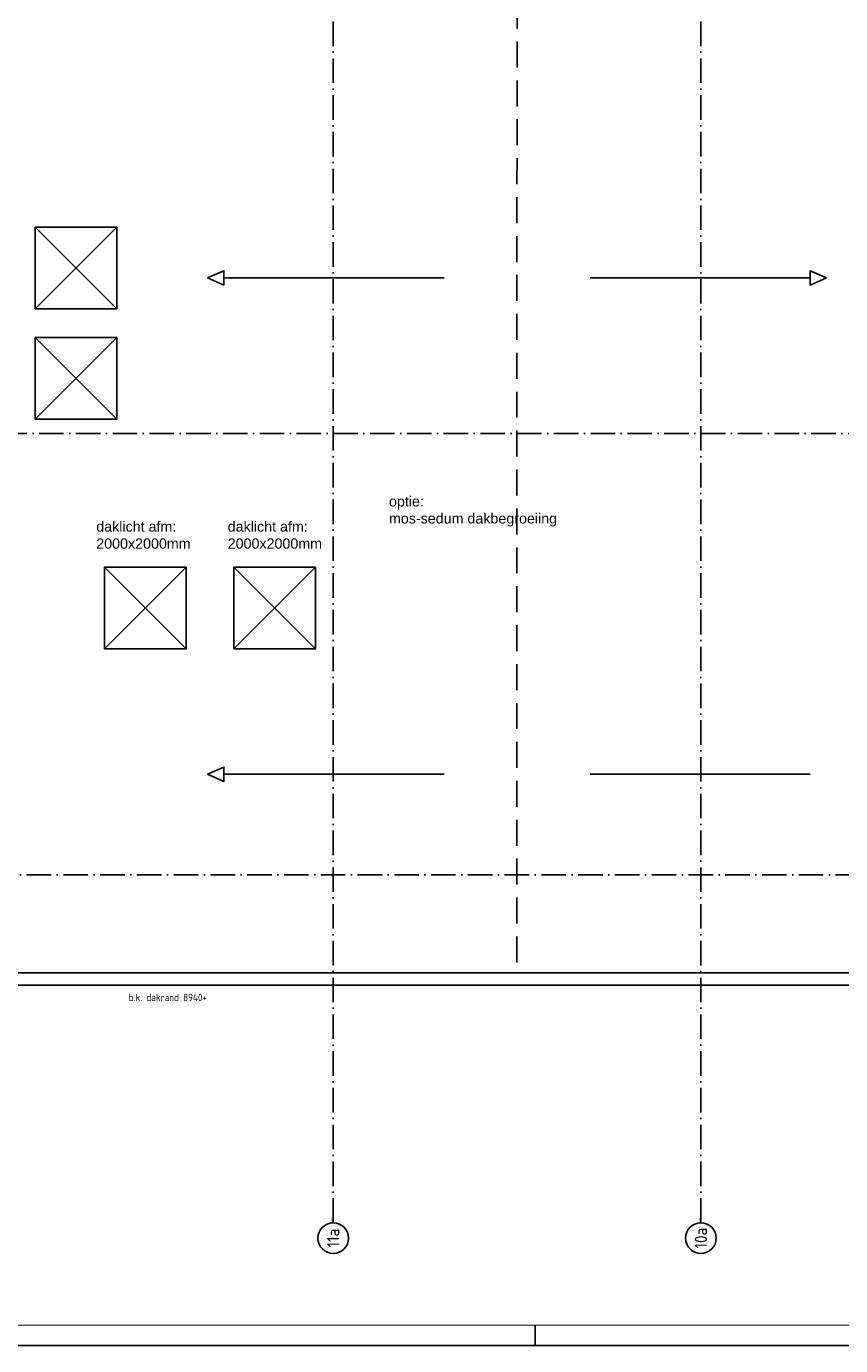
# Model space of a CAD drawing. Header units: millimetres. Extents: x 92017 to 243086, y 190 to 84290.
# Tile 5 of 19: x 145178 to 165110, y 190 to 32483. Entities that reach past the tile are written whole.
import ezdxf
from ezdxf.enums import TextEntityAlignment as Align

# ---------------------------------------------------------------- set-up
doc = ezdxf.new("R2010")
doc.units = ezdxf.units.MM
doc.header["$LTSCALE"] = 100
doc.linetypes.add('DASHDOT', pattern=[9, 6, -1.5, 0, -1.5])
doc.linetypes.add('HIDDEN', pattern=[9.525, 6.35, -3.175])
doc.layers.get('0').update_dxf_attribs({"linetype": 'CONTINUOUS'})
for name, color, linetype in [('AB$1A---_ATTRIB035', 3, 'CONTINUOUS'), ('AL$1A---_ALGEMEEN', 8, 'CONTINUOUS'), ('AT$1A---_TEKST018', 1, 'CONTINUOUS'), ('AT$1A---_TEKST025', 2, 'CONTINUOUS'), ('LIJN025', 10, 'CONTINUOUS'), ('LIJN050', 90, 'CONTINUOUS'), ('TEKST25', 10, 'CONTINUOUS'), ('TEKST35', 50, 'CONTINUOUS'), ('TEKST50', 90, 'CONTINUOUS')]:
    doc.layers.add(name, color=color, linetype=linetype)
doc.styles.add('ISO', font='ISO.SHX')
doc.styles.add('ROMAND', font='romand')
doc.styles.get("Standard").update_dxf_attribs({"font": 'iso.shx'})

# ---------------------------------------------------------------- blocks, each defined once
blk = doc.blocks.new('A0-GE')
at = {"layer": 'LIJN025'}
blk.add_line((645.5, 0), (645.5, 5), dxfattribs=at)
blk.add_lwpolyline([(1500, 841), (1500, 0), (311, 0), (311, 841)], close=True, dxfattribs=at)
at = {"layer": 'LIJN050', "const_width": 0.2}
blk.add_lwpolyline([(1495, 836), (336, 836), (336, 5), (1495, 5)], close=True, dxfattribs=at)
at = {"layer": 'TEKST25', "style": 'ROMAND', "width": 2.899115}
blk.add_attdef('STATUS', text='', height=2.5, dxfattribs=at).set_placement((1454, 71.5), (1493, 71.5), align=Align.FIT)
at = {"layer": 'TEKST25', "style": 'ISO'}
for tag, p in [('E', (1455.25, 66)), ('NAAM-E', (1466.75, 66)), ('DATUM-E', (1485, 66)), ('D', (1455.25, 61)), ('NAAM-D', (1466.75, 61)), ('DATUM-D', (1485, 61)), ('C', (1455.25, 56)), ('NAAM-C', (1466.75, 56)), ('DATUM-C', (1485, 56)), ('B', (1455.25, 51)), ('NAAM-B', (1466.75, 51)), ('DATUM-B', (1485, 51)), ('A', (1455.25, 46)), ('NAAM-A', (1466.75, 46)), ('DATUM-A', (1485, 46))]:
    blk.add_attdef(tag, text='', height=2.5, dxfattribs=at).set_placement(p, align=Align.CENTER)
for tag, p in [('SCHAAL', (1368, 36.25)), ('GETEKEND', (1398.25, 36.25)), ('GECONTOL.', (1433, 36.25)), ('DATUM', (1332.75, 36.25)), ('FORMAAT', (1463.25, 28.25))]:
    blk.add_attdef(tag, p, '', height=2.5, dxfattribs=at)
at = {"layer": 'TEKST35', "style": 'ISO'}
for tag, p in [('PROJECT', (1334.5, 72.5)), ('PLAATS', (1334.5, 63.5)), ('INSTALLATIE-REGEL1', (1334.5, 52.5)), ('INSTALLATIE-REGEL2', (1334.5, 43.5))]:
    blk.add_attdef(tag, p, '', height=4, dxfattribs=at)
blk.add_attdef('PROJ.NR.', text='', height=4, dxfattribs=at).set_placement((1481, 23), align=Align.CENTER)
at = {"layer": 'TEKST50', "style": 'ISO'}
blk.add_attdef('FILE-NAAM', text='', height=5, dxfattribs=at).set_placement((1473.5, 7.5), align=Align.CENTER)
blk = doc.blocks.new('1011')
at = {"layer": 'AL$1A---_ALGEMEEN', "color": 0, "linetype": 'Continuous'}
blk.add_circle((-750, 0), 750, dxfattribs=at)
blk.add_attdef('STR-NAAM', text='', height=600, rotation=360, dxfattribs=at).set_placement((-750, 0), align=Align.MIDDLE)
at = {"layer": 'AT$1A---_TEKST018', "linetype": 'Continuous'}
blk.add_text('1011', height=100, dxfattribs=at).set_placement((0, 0))

msp = doc.modelspace()

# ---------------------------------------------------------------- linework, layer by layer
at = {"layer": 'AL$1A---_ALGEMEEN', "color": 1, "linetype": 'DASHDOT'}
for points in [[(152690, 3196), (152690, 44719)], [(161690, 3196), (161690, 44719)], [(143690, 22516), (171971, 22516)], [(194390, 11716), (143990, 11716), (119345, 11716)]]:
    msp.add_lwpolyline(points, dxfattribs=at)
at = {"layer": 'AL$1A---_ALGEMEEN', "linetype": 'Continuous'}
for points in [[(140410, 40355), (140410, 9315), (173970, 9315), (173970, 40355), (169880, 40355), (169880, 33065), (144500, 33065), (144500, 40355)], [(145390, 25565), (145390, 27565), (147390, 27565), (147390, 25565)], [(145390, 22865), (145390, 24865), (147390, 24865), (147390, 22865)], [(147088, 17245), (147088, 19245), (149088, 19245), (149088, 17245)], [(150255, 17245), (150255, 19245), (152255, 19245), (152255, 17245)]]:
    msp.add_lwpolyline(points, close=True, dxfattribs=at)
at = {"layer": 'AL$1A---_ALGEMEEN', "linetype": 'HIDDEN'}
msp.add_lwpolyline([(157190, 33065), (157180, 9315)], dxfattribs=at)
at = {"layer": 'AL$1A---_ALGEMEEN', "linetype": 'Continuous'}
for points in [[(145390, 27565), (147390, 25565)], [(147390, 27565), (145390, 25565)], [(149613, 26325), (150013, 26501), (150013, 26325)], [(164768, 26325), (164368, 26501), (164368, 26325)], [(149613, 26325), (150013, 26149), (150013, 26325)], [(150013, 26325), (155404, 26325)], [(164368, 26325), (158977, 26325)], [(164768, 26325), (164368, 26149), (164368, 26325)], [(145390, 24865), (147390, 22865)], [(147390, 24865), (145390, 22865)], [(147088, 19245), (149088, 17245)], [(147088, 17245), (149088, 19245)], [(150255, 17245), (152255, 19245)], [(152255, 17245), (150255, 19245)], [(149613, 14175), (150013, 14351), (150013, 14175)], [(149613, 14175), (150013, 13999), (150013, 14175)], [(150013, 14175), (155404, 14175)], [(164368, 14175), (158977, 14175)], [(140390, 9315), (173970, 9315)], [(140390, 9015), (173970, 9015)]]:
    msp.add_lwpolyline(points, dxfattribs=at)

# ---------------------------------------------------------------- block references
at = {"xscale": 100, "yscale": 100, "zscale": 100}
msp.add_blockref('A0-GE', (93086, 190), dxfattribs=at)
at = {"layer": 'AL$1A---_ALGEMEEN', "color": 1, "linetype": 'DASHDOT'}
ref = msp.add_blockref('1011', (152690, 3196), dxfattribs=dict(at, xscale=0.5, yscale=0.5, zscale=0.5, rotation=90))
ref.add_attrib('STR-NAAM', '11a', dxfattribs={"layer": 'AB$1A---_ATTRIB035', "linetype": 'Continuous', "height": 300, "rotation": 90}).set_placement((152690, 2821), align=Align.MIDDLE)
ref = msp.add_blockref('1011', (161690, 3196), dxfattribs=dict(at, xscale=0.5, yscale=0.5, zscale=0.5, rotation=90))
ref.add_attrib('STR-NAAM', '10a', dxfattribs={"layer": 'AB$1A---_ATTRIB035', "linetype": 'Continuous', "height": 300, "rotation": 90}).set_placement((161690, 2821), align=Align.MIDDLE)

# ---------------------------------------------------------------- texts
at = {"layer": 'AT$1A---_TEKST018', "linetype": 'Continuous', "insert": (147682, 8802), "char_height": 180, "width": 3599.63, "attachment_point": 1}
msp.add_mtext('b.k. dakrand 8940+', dxfattribs=at)
at = {"layer": 'AT$1A---_TEKST025', "color": 8, "linetype": 'Continuous', "char_height": 250, "attachment_point": 1}
for s, insert, width in [('\\fArial|b0|i0|c0|p34;optie: \\Pmos-sedum dakbegroeiing', (154054, 20981), 6242.4), ('\\fArial|b0|i0|c0|p34;daklicht afm:\\P2000x2000mm', (146888, 20365), 6242), ('\\fArial|b0|i0|c0|p34;daklicht afm:\\P2000x2000mm', (150106, 20365), 6242)]:
    msp.add_mtext(s, dxfattribs=dict(at, insert=insert, width=width))

doc.saveas('drawing.dxf')
